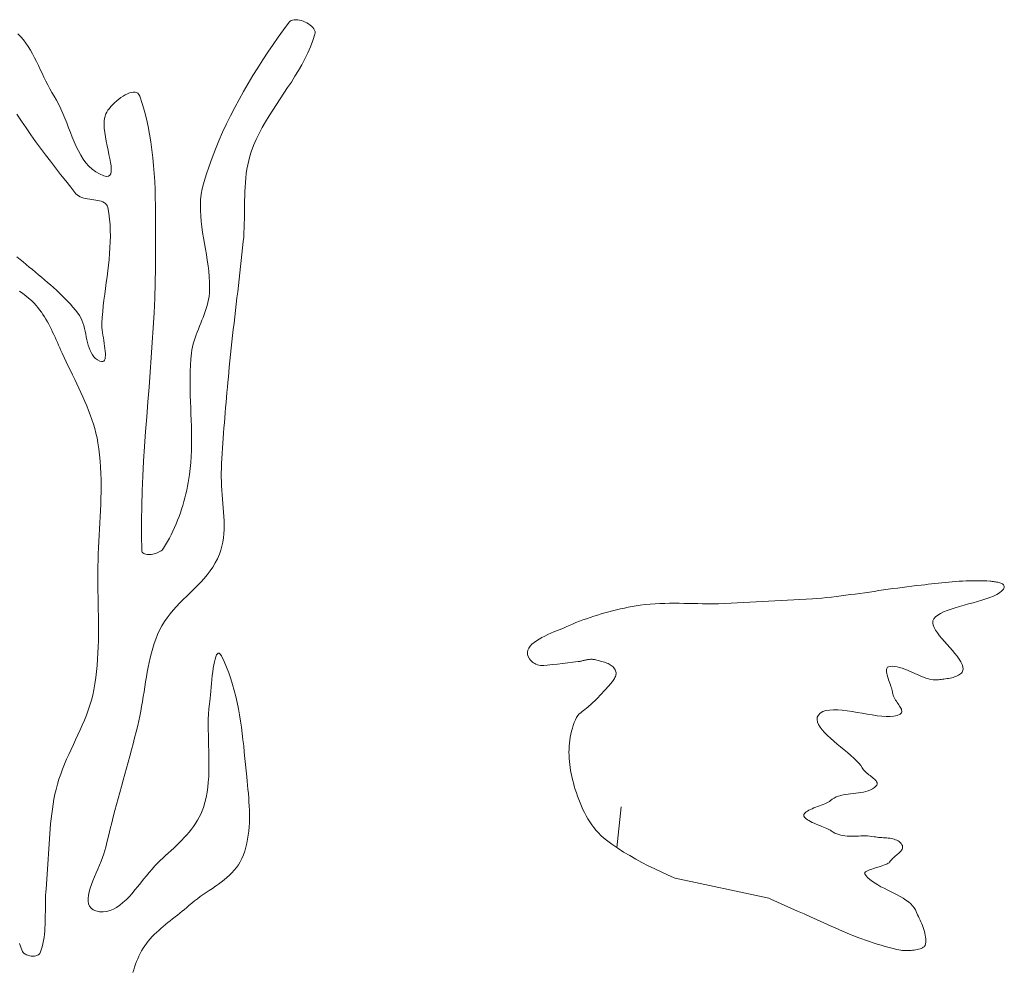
# Model space of a CAD drawing. Header units: inches. Extents: x -12 to 23, y -13.2 to 21.7.
# Tile 26 of 75: x 2.1 to 6.2, y -5.3 to -1.3. Entities that reach past the tile are written whole.
import ezdxf

# ---------------------------------------------------------------- set-up
doc = ezdxf.new("R2010")
doc.units = ezdxf.units.IN
doc.header["$MEASUREMENT"] = 0
doc.layers.get('0').update_dxf_attribs({"lineweight": 0})

msp = doc.modelspace()

# ---------------------------------------------------------------- linework, layer by layer
at = {"color": 7, "linetype": 'Continuous', "lineweight": 0}
for p, q in [((4.31, -4.0352), (4.31, -4.0352)), ((4.4883, -4.1995), (4.4883, -4.1995))]:
    msp.add_line(p, q, dxfattribs=at)
at = {"color": 30, "linetype": 'Continuous', "lineweight": 0, "true_color": 0xff7e00}
msp.add_line((4.5953, -4.8105), (4.6134, -4.6379), dxfattribs=at)
at = {"color": 7, "linetype": 'Continuous', "lineweight": 0, "flags": 128}
for points in [[(2.053, -1.3576), (2.0649, -1.37), (2.0761, -1.3833), (2.0866, -1.3973), (2.0964, -1.412), (2.1058, -1.4272), (2.1147, -1.4429), (2.1232, -1.4589), (2.1315, -1.4753), (2.1395, -1.4918), (2.1475, -1.5085), (2.1553, -1.5253), (2.1632, -1.5419), (2.1713, -1.5585), (2.1795, -1.5748), (2.188, -1.5909), (2.1969, -1.6065), (2.2062, -1.6217), (2.2165, -1.639), (2.2261, -1.6572), (2.2351, -1.6761), (2.2436, -1.6957), (2.2517, -1.7156), (2.2597, -1.7359), (2.2675, -1.7562), (2.2753, -1.7765), (2.2833, -1.7967), (2.2916, -1.8164), (2.3003, -1.8357), (2.3095, -1.8542), (2.3193, -1.872), (2.33, -1.8888), (2.3416, -1.9044), (2.3542, -1.9187), (2.3679, -1.9316), (2.383, -1.9428), (2.3995, -1.9523), (2.4175, -1.9598), (2.4285, -1.9623), (2.4368, -1.9616), (2.4428, -1.9578), (2.4466, -1.9512), (2.4486, -1.9421), (2.4489, -1.9309), (2.4479, -1.9177), (2.4458, -1.9029), (2.4428, -1.8867), (2.4392, -1.8694), (2.4353, -1.8513), (2.4313, -1.8327), (2.4274, -1.8138), (2.4239, -1.7949), (2.4211, -1.7763), (2.4192, -1.7584), (2.4185, -1.7412), (2.4192, -1.7252), (2.4216, -1.7107), (2.4259, -1.6978), (2.4299, -1.6902), (2.4349, -1.6822), (2.4408, -1.6741), (2.4477, -1.666), (2.4552, -1.6578), (2.4633, -1.6499), (2.4719, -1.6422), (2.4809, -1.6349), (2.49, -1.6282), (2.4993, -1.622), (2.5085, -1.6167), (2.5176, -1.6122), (2.5264, -1.6087), (2.5348, -1.6063), (2.5426, -1.6051), (2.5498, -1.6053), (2.5563, -1.6069), (2.5618, -1.6101), (2.5663, -1.615), (2.5696, -1.6217), (2.5803, -1.6535), (2.5898, -1.6855), (2.5982, -1.7179), (2.6055, -1.7506), (2.6118, -1.7835), (2.6172, -1.8166), (2.6218, -1.8499), (2.6257, -1.8833), (2.6288, -1.917), (2.6313, -1.9507), (2.6332, -1.9845), (2.6347, -2.0184), (2.6357, -2.0524), (2.6364, -2.0864), (2.6369, -2.1204), (2.6371, -2.1543), (2.6372, -2.1883), (2.6372, -2.2221), (2.6372, -2.2558), (2.6373, -2.2895), (2.637, -2.3525), (2.6357, -2.4155), (2.6336, -2.4785), (2.6307, -2.5415), (2.6272, -2.6045), (2.6231, -2.6675), (2.6187, -2.7304), (2.614, -2.7934), (2.6091, -2.8563), (2.6041, -2.9193), (2.5992, -2.9822), (2.5945, -3.0452), (2.5902, -3.1081), (2.5862, -3.1711), (2.5828, -3.234), (2.5801, -3.297), (2.5781, -3.36), (2.577, -3.423), (2.577, -3.486), (2.5781, -3.549), (2.5788, -3.5533), (2.5804, -3.557), (2.5831, -3.5601), (2.5865, -3.5626), (2.5906, -3.5645), (2.5954, -3.5658), (2.6007, -3.5667), (2.6064, -3.567), (2.6124, -3.5669), (2.6187, -3.5663), (2.625, -3.5653), (2.6314, -3.5638), (2.6377, -3.562), (2.6438, -3.5598), (2.6497, -3.5573), (2.6551, -3.5545), (2.6601, -3.5514), (2.6645, -3.548), (2.6682, -3.5444), (2.6711, -3.5405), (2.6797, -3.5264), (2.6881, -3.512), (2.696, -3.4974), (2.7037, -3.4826), (2.7109, -3.4676), (2.7179, -3.4524), (2.7245, -3.4371), (2.7307, -3.4216), (2.7367, -3.4059), (2.7423, -3.3901), (2.7476, -3.3742), (2.7525, -3.3582), (2.7572, -3.3421), (2.7615, -3.3259), (2.7655, -3.3096), (2.7692, -3.2933), (2.7726, -3.277), (2.7757, -3.2606), (2.7785, -3.2442), (2.781, -3.2278), (2.7842, -3.2022), (2.7866, -3.1766), (2.7883, -3.1509), (2.7894, -3.1252), (2.7899, -3.0994), (2.79, -3.0736), (2.7896, -3.0478), (2.789, -3.022), (2.7882, -2.9961), (2.7873, -2.9702), (2.7863, -2.9443), (2.7853, -2.9184), (2.7845, -2.8926), (2.7839, -2.8667), (2.7836, -2.8409), (2.7837, -2.815), (2.7842, -2.7892), (2.7853, -2.7635), (2.787, -2.7378), (2.7894, -2.7121), (2.7912, -2.699), (2.7937, -2.6861), (2.7968, -2.6733), (2.8004, -2.6605), (2.8045, -2.6479), (2.8089, -2.6353), (2.8136, -2.6228), (2.8186, -2.6103), (2.8236, -2.5979), (2.8287, -2.5854), (2.8338, -2.573), (2.8388, -2.5606), (2.8436, -2.5481), (2.8481, -2.5356), (2.8523, -2.523), (2.8561, -2.5103), (2.8594, -2.4975), (2.8621, -2.4847), (2.8642, -2.4717), (2.8655, -2.4585), (2.8665, -2.4353), (2.8663, -2.4119), (2.865, -2.3885), (2.8628, -2.365), (2.86, -2.3415), (2.8566, -2.318), (2.8527, -2.2944), (2.8487, -2.2709), (2.8445, -2.2474), (2.8405, -2.2239), (2.8367, -2.2004), (2.8333, -2.177), (2.8305, -2.1537), (2.8284, -2.1304), (2.8272, -2.1073), (2.827, -2.0843), (2.8281, -2.0614), (2.8305, -2.0386), (2.8345, -2.016), (2.8401, -1.9936), (2.8515, -1.9566), (2.8639, -1.9198), (2.877, -1.8833), (2.8911, -1.8471), (2.9059, -1.8112), (2.9216, -1.7755), (2.938, -1.7402), (2.9551, -1.7051), (2.9728, -1.6704), (2.9912, -1.636), (3.0103, -1.6018), (3.0299, -1.568), (3.05, -1.5345), (3.0707, -1.5013), (3.0919, -1.4684), (3.1134, -1.4358), (3.1355, -1.4036), (3.1578, -1.3717), (3.1806, -1.3401), (3.2036, -1.3089), (3.2078, -1.3046), (3.2129, -1.3014), (3.2188, -1.2993), (3.2254, -1.2981), (3.2326, -1.2978), (3.2401, -1.2983), (3.248, -1.2996), (3.256, -1.3017), (3.264, -1.3044), (3.2719, -1.3076), (3.2795, -1.3115), (3.2867, -1.3157), (3.2933, -1.3205), (3.2993, -1.3255), (3.3045, -1.3308), (3.3087, -1.3364), (3.3119, -1.3421), (3.3138, -1.3479), (3.3144, -1.3538), (3.3135, -1.3596), (3.3048, -1.3866), (3.2947, -1.4129), (3.2834, -1.4387), (3.2709, -1.4641), (3.2576, -1.489), (3.2434, -1.5136), (3.2285, -1.538), (3.2132, -1.5621), (3.1975, -1.5861), (3.1816, -1.6101), (3.1656, -1.634), (3.1497, -1.6579), (3.134, -1.6819), (3.1187, -1.7061), (3.1039, -1.7306), (3.0898, -1.7553), (3.0765, -1.7804), (3.0642, -1.8059), (3.053, -1.8319), (3.043, -1.8584), (3.0372, -1.8765), (3.0323, -1.8948), (3.0282, -1.9133), (3.0247, -1.932), (3.022, -1.9507), (3.0198, -1.9696), (3.0181, -1.9887), (3.0168, -2.0078), (3.0159, -2.0269), (3.0153, -2.0462), (3.0149, -2.0655), (3.0147, -2.0848), (3.0145, -2.1041), (3.0143, -2.1235), (3.0141, -2.1428), (3.0137, -2.1621), (3.0131, -2.1814), (3.0122, -2.2006), (3.0109, -2.2197), (3.0092, -2.2388), (3.0064, -2.2654), (3.0036, -2.292), (3.0007, -2.3187), (2.9977, -2.3453), (2.9947, -2.3719), (2.9917, -2.3985), (2.9886, -2.4252), (2.9855, -2.4518), (2.9824, -2.4784), (2.9793, -2.505), (2.9761, -2.5316), (2.973, -2.5582), (2.97, -2.5848), (2.9669, -2.6115), (2.964, -2.6381), (2.961, -2.6647), (2.9582, -2.6913), (2.9554, -2.718), (2.9526, -2.7446), (2.95, -2.7713), (2.948, -2.7928), (2.9459, -2.8143), (2.9439, -2.8359), (2.9419, -2.8574), (2.94, -2.8789), (2.9381, -2.9005), (2.9362, -2.922), (2.9343, -2.9436), (2.9325, -2.9651), (2.9308, -2.9867), (2.9291, -3.0082), (2.9274, -3.0298), (2.9258, -3.0514), (2.9243, -3.0729), (2.9228, -3.0945), (2.9213, -3.1161), (2.92, -3.1376), (2.9186, -3.1592), (2.9174, -3.1808), (2.9162, -3.2024), (2.9156, -3.2206), (2.9156, -3.2389), (2.9161, -3.2573), (2.917, -3.2758), (2.9183, -3.2943), (2.9197, -3.3129), (2.9213, -3.3315), (2.9229, -3.35), (2.9245, -3.3686), (2.9258, -3.3871), (2.9269, -3.4055), (2.9276, -3.4239), (2.9278, -3.4422), (2.9275, -3.4603), (2.9264, -3.4784), (2.9247, -3.4962), (2.922, -3.5139), (2.9183, -3.5315), (2.9136, -3.5488), (2.9078, -3.5659), (2.8997, -3.5846), (2.8904, -3.6025), (2.8799, -3.6198), (2.8683, -3.6364), (2.8558, -3.6525), (2.8426, -3.6682), (2.8287, -3.6835), (2.8143, -3.6985), (2.7996, -3.7134), (2.7847, -3.7281), (2.7697, -3.7428), (2.7547, -3.7575), (2.74, -3.7724), (2.7256, -3.7875), (2.7117, -3.8029), (2.6984, -3.8186), (2.6859, -3.8349), (2.6742, -3.8516), (2.6636, -3.869), (2.6542, -3.8871), (2.6456, -3.906), (2.638, -3.9253), (2.631, -3.9447), (2.6248, -3.9645), (2.6191, -3.9844), (2.6141, -4.0045), (2.6094, -4.0248), (2.6052, -4.0452), (2.6014, -4.0658), (2.5978, -4.0864), (2.5944, -4.1071), (2.5911, -4.1279), (2.5879, -4.1487), (2.5847, -4.1695), (2.5814, -4.1902), (2.5779, -4.211), (2.5743, -4.2316), (2.5703, -4.2521), (2.5659, -4.2726), (2.5612, -4.2928), (2.5547, -4.3187), (2.5481, -4.3445), (2.5413, -4.3703), (2.5345, -4.3961), (2.5275, -4.4218), (2.5205, -4.4475), (2.5135, -4.4732), (2.5064, -4.4989), (2.4993, -4.5246), (2.4922, -4.5503), (2.4852, -4.5761), (2.4781, -4.6018), (2.4712, -4.6275), (2.4643, -4.6533), (2.4576, -4.679), (2.4509, -4.7049), (2.4444, -4.7307), (2.4381, -4.7566), (2.4319, -4.7825), (2.4259, -4.8085), (2.4223, -4.8223), (2.4175, -4.837), (2.4118, -4.8523), (2.4054, -4.8682), (2.3986, -4.8845), (2.3915, -4.9011), (2.3843, -4.9178), (2.3773, -4.9344), (2.3706, -4.9509), (2.3646, -4.967), (2.3593, -4.9827), (2.3551, -4.9978), (2.3521, -5.0121), (2.3505, -5.0255), (2.3506, -5.0379), (2.3526, -5.0491), (2.3567, -5.0589), (2.3631, -5.0673), (2.372, -5.074), (2.3837, -5.079), (2.3993, -5.0825), (2.4145, -5.0833), (2.4293, -5.0816), (2.4438, -5.0777), (2.458, -5.0718), (2.4718, -5.064), (2.4853, -5.0545), (2.4986, -5.0437), (2.5116, -5.0316), (2.5244, -5.0185), (2.5371, -5.0045), (2.5495, -4.99), (2.5618, -4.975), (2.574, -4.9599), (2.586, -4.9447), (2.598, -4.9297), (2.61, -4.9152), (2.6219, -4.9013), (2.6338, -4.8882), (2.6457, -4.8761), (2.6569, -4.8655), (2.6682, -4.8549), (2.6796, -4.8443), (2.6911, -4.8336), (2.7027, -4.8229), (2.7142, -4.8121), (2.7256, -4.8012), (2.7368, -4.7902), (2.7479, -4.779), (2.7587, -4.7676), (2.7691, -4.7561), (2.7792, -4.7443), (2.7889, -4.7323), (2.7981, -4.72), (2.8068, -4.7074), (2.8149, -4.6945), (2.8223, -4.6813), (2.829, -4.6677), (2.835, -4.6538), (2.8401, -4.6394), (2.8463, -4.6184), (2.8514, -4.5971), (2.8554, -4.5757), (2.8585, -4.5541), (2.8608, -4.5324), (2.8624, -4.5105), (2.8633, -4.4885), (2.8637, -4.4664), (2.8637, -4.4442), (2.8634, -4.422), (2.8628, -4.3997), (2.8622, -4.3773), (2.8615, -4.355), (2.861, -4.3327), (2.8606, -4.3104), (2.8606, -4.2881), (2.8609, -4.2659), (2.8618, -4.2438), (2.8633, -4.2218), (2.8655, -4.1999), (2.8667, -4.1886), (2.868, -4.1757), (2.8694, -4.1615), (2.8709, -4.1462), (2.8724, -4.1302), (2.8741, -4.1138), (2.8759, -4.0972), (2.8778, -4.0807), (2.8798, -4.0646), (2.882, -4.0492), (2.8844, -4.0348), (2.887, -4.0216), (2.8898, -4.0101), (2.8928, -4.0003), (2.8961, -3.9928), (2.8996, -3.9876), (2.9033, -3.9852), (2.9073, -3.9857), (2.9116, -3.9896), (2.9162, -3.997), (2.9276, -4.0206), (2.9381, -4.0445), (2.9476, -4.0689), (2.9563, -4.0935), (2.9641, -4.1185), (2.9712, -4.1437), (2.9777, -4.1692), (2.9834, -4.1949), (2.9886, -4.2208), (2.9933, -4.2469), (2.9976, -4.2731), (3.0014, -4.2994), (3.0048, -4.3258), (3.008, -4.3523), (3.0109, -4.3788), (3.0137, -4.4052), (3.0163, -4.4317), (3.0189, -4.4581), (3.0214, -4.4843), (3.024, -4.5105), (3.0257, -4.5279), (3.0275, -4.5453), (3.0292, -4.5629), (3.0308, -4.5806), (3.0323, -4.5984), (3.0335, -4.6162), (3.0345, -4.634), (3.0352, -4.6519), (3.0356, -4.6696), (3.0356, -4.6874), (3.0351, -4.7051), (3.0341, -4.7227), (3.0326, -4.7401), (3.0305, -4.7574), (3.0278, -4.7746), (3.0244, -4.7916), (3.0202, -4.8083), (3.0153, -4.8248), (3.0095, -4.8411), (3.0029, -4.8571), (2.9962, -4.8704), (2.9886, -4.883), (2.9802, -4.8949), (2.971, -4.9063), (2.961, -4.9172), (2.9505, -4.9275), (2.9393, -4.9375), (2.9277, -4.9471), (2.9157, -4.9565), (2.9034, -4.9655), (2.8908, -4.9744), (2.878, -4.9832), (2.8651, -4.9919), (2.8523, -5.0006), (2.8394, -5.0094), (2.8267, -5.0182), (2.8143, -5.0272), (2.8021, -5.0364), (2.7902, -5.0459), (2.7788, -5.0557), (2.7693, -5.0641), (2.7596, -5.0724), (2.7497, -5.0805), (2.7397, -5.0886), (2.7297, -5.0966), (2.7196, -5.1045), (2.7094, -5.1125), (2.6993, -5.1204), (2.6893, -5.1284), (2.6793, -5.1365), (2.6695, -5.1446), (2.6597, -5.1529), (2.6502, -5.1613), (2.6408, -5.17), (2.6317, -5.1788), (2.6229, -5.1878), (2.6143, -5.1971), (2.6061, -5.2067), (2.5982, -5.2167), (2.5908, -5.2269), (2.5839, -5.2373), (2.5776, -5.248), (2.5718, -5.259), (2.5664, -5.2702), (2.5614, -5.2816), (2.5567, -5.2932), (2.5523, -5.305), (2.5482, -5.3168), (2.5442, -5.3288), (2.5404, -5.3408)], [(2.0487, -2.3036), (2.0625, -2.3148), (2.0752, -2.3257), (2.0881, -2.3365), (2.101, -2.3472), (2.1139, -2.358), (2.1269, -2.3687), (2.1398, -2.3795), (2.1527, -2.3903), (2.1656, -2.4012), (2.1783, -2.4122), (2.191, -2.4232), (2.2036, -2.4344), (2.216, -2.4457), (2.2282, -2.4571), (2.2403, -2.4687), (2.2522, -2.4805), (2.2638, -2.4926), (2.2752, -2.5048), (2.2863, -2.5173), (2.2971, -2.53), (2.3076, -2.5431), (2.314, -2.5523), (2.3195, -2.5622), (2.3242, -2.5728), (2.3283, -2.5839), (2.3318, -2.5954), (2.3349, -2.6073), (2.3378, -2.6194), (2.3404, -2.6315), (2.3429, -2.6437), (2.3455, -2.6557), (2.3483, -2.6675), (2.3514, -2.679), (2.3549, -2.6901), (2.3589, -2.7006), (2.3635, -2.7104), (2.3689, -2.7195), (2.3752, -2.7277), (2.3825, -2.7349), (2.3909, -2.741), (2.4006, -2.7459), (2.4073, -2.7479), (2.4128, -2.7479), (2.417, -2.746), (2.4202, -2.7423), (2.4224, -2.7371), (2.4237, -2.7305), (2.4242, -2.7226), (2.4241, -2.7137), (2.4234, -2.7039), (2.4223, -2.6934), (2.4208, -2.6824), (2.4191, -2.6709), (2.4172, -2.6593), (2.4153, -2.6475), (2.4135, -2.6359), (2.4118, -2.6246), (2.4104, -2.6137), (2.4095, -2.6034), (2.4089, -2.5939), (2.409, -2.5853), (2.4106, -2.5608), (2.4127, -2.5362), (2.4152, -2.5116), (2.418, -2.487), (2.4211, -2.4623), (2.4243, -2.4377), (2.4276, -2.413), (2.4309, -2.3884), (2.434, -2.3637), (2.4369, -2.3391), (2.4395, -2.3145), (2.4418, -2.2899), (2.4435, -2.2653), (2.4447, -2.2408), (2.4452, -2.2164), (2.4449, -2.192), (2.4438, -2.1676), (2.4417, -2.1434), (2.4386, -2.1192), (2.4344, -2.0951), (2.4323, -2.0884), (2.4291, -2.0827), (2.4248, -2.078), (2.4196, -2.0741), (2.4135, -2.0708), (2.4067, -2.0682), (2.3994, -2.0661), (2.3915, -2.0644), (2.3832, -2.063), (2.3747, -2.0618), (2.366, -2.0606), (2.3573, -2.0594), (2.3486, -2.0581), (2.3401, -2.0565), (2.3319, -2.0545), (2.3241, -2.0521), (2.3168, -2.0492), (2.3102, -2.0456), (2.3042, -2.0412), (2.2991, -2.0359), (2.2773, -2.0087), (2.2555, -1.9814), (2.2338, -1.9539), (2.2121, -1.9264), (2.1907, -1.8986), (2.1694, -1.8707), (2.1483, -1.8426), (2.1276, -1.8143), (2.1071, -1.7858), (2.0871, -1.7571), (2.0675, -1.728), (2.0484, -1.6987)], [(2.0599, -5.2173), (2.0709, -5.248), (2.0726, -5.2515), (2.0749, -5.2547), (2.0779, -5.2577), (2.0813, -5.2604), (2.0852, -5.2628), (2.0895, -5.2649), (2.0941, -5.2667), (2.0988, -5.2682), (2.1038, -5.2694), (2.1088, -5.2702), (2.1138, -5.2706), (2.1188, -5.2707), (2.1236, -5.2704), (2.1282, -5.2697), (2.1325, -5.2686), (2.1364, -5.267), (2.1399, -5.2651), (2.1429, -5.2627), (2.1452, -5.2598), (2.147, -5.2565), (2.1515, -5.2437), (2.1554, -5.2308), (2.1586, -5.2178), (2.1613, -5.2046), (2.1635, -5.1913), (2.1652, -5.1779), (2.1665, -5.1643), (2.1675, -5.1508), (2.1682, -5.1371), (2.1686, -5.1234), (2.1689, -5.1096), (2.169, -5.0958), (2.1691, -5.082), (2.1692, -5.0682), (2.1693, -5.0544), (2.1695, -5.0406), (2.1698, -5.0269), (2.1704, -5.0132), (2.1712, -4.9996), (2.1723, -4.986), (2.1743, -4.9648), (2.176, -4.9436), (2.1775, -4.9224), (2.1788, -4.9011), (2.1801, -4.8799), (2.1813, -4.8586), (2.1825, -4.8373), (2.1836, -4.816), (2.1849, -4.7947), (2.1862, -4.7735), (2.1877, -4.7522), (2.1894, -4.731), (2.1913, -4.7098), (2.1935, -4.6887), (2.196, -4.6676), (2.1988, -4.6466), (2.2021, -4.6257), (2.2058, -4.6048), (2.2099, -4.584), (2.2146, -4.5633), (2.2203, -4.5415), (2.2269, -4.5199), (2.2342, -4.4985), (2.2422, -4.4773), (2.2506, -4.4563), (2.2596, -4.4354), (2.2688, -4.4146), (2.2783, -4.3939), (2.288, -4.3733), (2.2977, -4.3526), (2.3073, -4.3319), (2.3168, -4.3112), (2.326, -4.2905), (2.3349, -4.2696), (2.3433, -4.2486), (2.3512, -4.2275), (2.3584, -4.2061), (2.3649, -4.1846), (2.3705, -4.1628), (2.3752, -4.1407), (2.3797, -4.1149), (2.3834, -4.089), (2.3866, -4.063), (2.3891, -4.037), (2.3911, -4.0109), (2.3925, -3.9848), (2.3936, -3.9586), (2.3943, -3.9323), (2.3946, -3.9061), (2.3947, -3.8798), (2.3945, -3.8534), (2.3942, -3.8271), (2.3938, -3.8008), (2.3933, -3.7744), (2.3928, -3.7481), (2.3924, -3.7217), (2.392, -3.6954), (2.3918, -3.6691), (2.3918, -3.6428), (2.3921, -3.6166), (2.3927, -3.5904), (2.3936, -3.5641), (2.3947, -3.5379), (2.396, -3.5116), (2.3974, -3.4852), (2.3988, -3.4589), (2.4003, -3.4326), (2.4017, -3.4063), (2.403, -3.38), (2.404, -3.3537), (2.4049, -3.3274), (2.4055, -3.3011), (2.4057, -3.2749), (2.4054, -3.2487), (2.4047, -3.2225), (2.4035, -3.1964), (2.4017, -3.1703), (2.3992, -3.1443), (2.3961, -3.1184), (2.3921, -3.0925), (2.3884, -3.0724), (2.3839, -3.0525), (2.3788, -3.0327), (2.373, -3.0132), (2.3668, -2.9937), (2.36, -2.9744), (2.3528, -2.9553), (2.3451, -2.9362), (2.3371, -2.9173), (2.3288, -2.8984), (2.3203, -2.8796), (2.3115, -2.8609), (2.3026, -2.8422), (2.2936, -2.8236), (2.2845, -2.805), (2.2754, -2.7865), (2.2664, -2.7679), (2.2574, -2.7493), (2.2486, -2.7307), (2.24, -2.7121), (2.235, -2.7011), (2.23, -2.6899), (2.2251, -2.6788), (2.2201, -2.6676), (2.2152, -2.6563), (2.2102, -2.6451), (2.2051, -2.6339), (2.1999, -2.6228), (2.1946, -2.6118), (2.1891, -2.6008), (2.1835, -2.5899), (2.1777, -2.5792), (2.1717, -2.5687), (2.1655, -2.5583), (2.159, -2.5481), (2.1522, -2.5381), (2.145, -2.5284), (2.1376, -2.5189), (2.1298, -2.5097), (2.1216, -2.5008), (2.1102, -2.4895), (2.0983, -2.4789), (2.0858, -2.4688), (2.073, -2.4592), (2.0598, -2.4501)]]:
    msp.add_lwpolyline(points, dxfattribs=at)
at = {"color": 7, "linetype": 'Continuous', "lineweight": 0}
msp.add_lwpolyline([(5.2393, -5.0247), (4.843, -4.9405), (4.8382, -4.9384), (4.8104, -4.9261), (4.7827, -4.9136), (4.7554, -4.9006), (4.7283, -4.8873), (4.7015, -4.8735), (4.6752, -4.8592), (4.6492, -4.8444), (4.6237, -4.8289), (4.5987, -4.8128), (4.5742, -4.7959), (4.5503, -4.7783), (4.5385, -4.7688), (4.5273, -4.7587), (4.5168, -4.7481), (4.5067, -4.737), (4.4972, -4.7254), (4.4883, -4.7134), (4.4798, -4.701), (4.4718, -4.6882), (4.4643, -4.6752), (4.4573, -4.6618), (4.4506, -4.6482), (4.4444, -4.6344), (4.4385, -4.6205), (4.433, -4.6064), (4.4279, -4.5922), (4.4231, -4.5779), (4.4185, -4.5637), (4.4143, -4.5494), (4.4103, -4.5352), (4.4066, -4.521), (4.4036, -4.5086), (4.4009, -4.496), (4.3985, -4.4834), (4.3964, -4.4706), (4.3947, -4.4577), (4.3934, -4.4448), (4.3924, -4.4318), (4.3918, -4.4188), (4.3917, -4.4058), (4.3919, -4.3928), (4.3925, -4.3798), (4.3936, -4.3669), (4.3951, -4.354), (4.3971, -4.3413), (4.3995, -4.3286), (4.4025, -4.3161), (4.4059, -4.3037), (4.4098, -4.2915), (4.4143, -4.2795), (4.4193, -4.2676), (4.4238, -4.2587), (4.4292, -4.2504), (4.4353, -4.2425), (4.4414, -4.238), (4.4475, -4.2334), (4.4536, -4.2287), (4.4596, -4.2239), (4.4656, -4.2191), (4.4715, -4.2142), (4.4773, -4.2092), (4.4831, -4.2041), (4.4888, -4.199), (4.4945, -4.1938), (4.5001, -4.1885), (4.5056, -4.1832), (4.5111, -4.1778), (4.5165, -4.1724), (4.5218, -4.1668), (4.5271, -4.1612), (4.5323, -4.1556), (4.5374, -4.1499), (4.5424, -4.1441), (4.5474, -4.1383), (4.5504, -4.1349), (4.5535, -4.1314), (4.5568, -4.1278), (4.5601, -4.1242), (4.5635, -4.1205), (4.5668, -4.1167), (4.5702, -4.1129), (4.5734, -4.109), (4.5765, -4.1051), (4.5794, -4.1011), (4.5821, -4.0971), (4.5846, -4.0931), (4.5867, -4.089), (4.5885, -4.085), (4.5898, -4.0808), (4.5908, -4.0767), (4.5912, -4.0726), (4.5912, -4.0684), (4.5905, -4.0643), (4.5893, -4.0601), (4.5873, -4.0556), (4.5848, -4.0514), (4.5819, -4.0475), (4.5786, -4.0439), (4.5749, -4.0406), (4.5709, -4.0375), (4.5666, -4.0347), (4.5621, -4.0321), (4.5574, -4.0298), (4.5524, -4.0276), (4.5473, -4.0256), (4.5421, -4.0238), (4.5368, -4.0221), (4.5314, -4.0205), (4.526, -4.0191), (4.5207, -4.0177), (4.5153, -4.0164), (4.5101, -4.0151), (4.5049, -4.0139), (4.4999, -4.0127), (4.4965, -4.012), (4.4931, -4.0115), (4.4896, -4.0112), (4.4862, -4.0111), (4.4827, -4.0112), (4.4792, -4.0115), (4.4757, -4.0119), (4.4722, -4.0124), (4.4687, -4.013), (4.4652, -4.0137), (4.4617, -4.0145), (4.4582, -4.0153), (4.4547, -4.0161), (4.4512, -4.017), (4.4477, -4.0178), (4.4442, -4.0186), (4.4406, -4.0193), (4.4371, -4.02), (4.4336, -4.0206), (4.4301, -4.0211), (4.4083, -4.0236), (4.3865, -4.0262), (4.3647, -4.0288), (4.3428, -4.0314), (4.321, -4.0339), (4.2992, -4.0365), (4.2846, -4.0382), (4.2772, -4.0381), (4.2702, -4.0375), (4.2636, -4.0363), (4.2574, -4.0347), (4.2516, -4.0325), (4.2462, -4.0298), (4.2411, -4.0267), (4.2364, -4.0231), (4.2319, -4.019), (4.2277, -4.0144), (4.2238, -4.0094), (4.2182, -3.9997), (4.2153, -3.9903), (4.2149, -3.9812), (4.2169, -3.9723), (4.221, -3.9638), (4.2269, -3.9556), (4.2344, -3.9476), (4.2434, -3.94), (4.2535, -3.9327), (4.2647, -3.9257), (4.2765, -3.919), (4.2889, -3.9126), (4.3015, -3.9066), (4.3142, -3.9009), (4.3267, -3.8955), (4.3389, -3.8905), (4.3504, -3.8858), (4.3611, -3.8815), (4.3708, -3.8775), (4.3791, -3.8739), (4.3929, -3.8678), (4.407, -3.8618), (4.4213, -3.8559), (4.4359, -3.8502), (4.4508, -3.8445), (4.4659, -3.8391), (4.4812, -3.8337), (4.4967, -3.8286), (4.5124, -3.8236), (4.5283, -3.8187), (4.5444, -3.8141), (4.5606, -3.8096), (4.5769, -3.8054), (4.5934, -3.8014), (4.61, -3.7976), (4.6266, -3.794), (4.6434, -3.7907), (4.6602, -3.7876), (4.6771, -3.7848), (4.694, -3.7823), (4.7154, -3.7795), (4.7365, -3.7774), (4.7573, -3.7758), (4.7779, -3.7746), (4.7983, -3.7739), (4.8186, -3.7735), (4.8387, -3.7734), (4.8588, -3.7736), (4.8787, -3.7739), (4.8987, -3.7743), (4.9186, -3.7747), (4.9386, -3.7752), (4.9587, -3.7755), (4.9789, -3.7757), (4.9992, -3.7757), (5.0197, -3.7755), (5.0268, -3.7753), (5.4249, -3.7543), (5.4432, -3.7534), (5.4644, -3.7518), (5.4859, -3.7497), (5.5063, -3.7474), (5.5266, -3.745), (5.5468, -3.7425), (5.5669, -3.7398), (5.5869, -3.7371), (5.6069, -3.7344), (5.6268, -3.7316), (5.6467, -3.7287), (5.6666, -3.7259), (5.6864, -3.723), (5.7063, -3.7201), (5.7262, -3.7172), (5.7461, -3.7144), (5.766, -3.7116), (5.786, -3.7089), (5.806, -3.7062), (5.8261, -3.7036), (5.8463, -3.7011), (5.8665, -3.6987), (5.8869, -3.6964), (5.9014, -3.6948), (5.9159, -3.6932), (5.9305, -3.6915), (5.9451, -3.6899), (5.9597, -3.6884), (5.9743, -3.6868), (5.9889, -3.6854), (6.0036, -3.684), (6.0182, -3.6827), (6.0329, -3.6815), (6.0476, -3.6805), (6.0622, -3.6796), (6.0769, -3.6789), (6.0915, -3.6783), (6.1062, -3.678), (6.1208, -3.6779), (6.1354, -3.678), (6.15, -3.6784), (6.1646, -3.6791), (6.1791, -3.68), (6.1836, -3.6804), (6.1882, -3.6808), (6.193, -3.6814), (6.1978, -3.682), (6.2026, -3.6827), (6.2074, -3.6836), (6.212, -3.6846), (6.2164, -3.6857), (6.2207, -3.687), (6.2246, -3.6884), (6.2282, -3.69), (6.2314, -3.6918), (6.2341, -3.6938), (6.2363, -3.6959), (6.238, -3.6982), (6.239, -3.7008), (6.2393, -3.7036), (6.2389, -3.7066), (6.2377, -3.7098), (6.2356, -3.7133), (6.2284, -3.7215), (6.2187, -3.7291), (6.2069, -3.7362), (6.1933, -3.7429), (6.1781, -3.7491), (6.1616, -3.755), (6.1439, -3.7606), (6.1256, -3.766), (6.1066, -3.7713), (6.0874, -3.7765), (6.0683, -3.7817), (6.0494, -3.787), (6.031, -3.7925), (6.0134, -3.7981), (5.9969, -3.804), (5.9817, -3.8103), (5.9682, -3.817), (5.9565, -3.8241), (5.9469, -3.8318), (5.9398, -3.8401), (5.9362, -3.8481), (5.9355, -3.857), (5.9374, -3.8667), (5.9415, -3.8771), (5.9477, -3.8881), (5.9555, -3.8996), (5.9646, -3.9115), (5.9747, -3.9237), (5.9856, -3.9362), (5.9969, -3.9488), (6.0082, -3.9614), (6.0193, -3.974), (6.0299, -3.9865), (6.0396, -3.9987), (6.0481, -4.0106), (6.0552, -4.0221), (6.0604, -4.033), (6.0636, -4.0434), (6.0643, -4.0531), (6.0623, -4.062), (6.0602, -4.0661), (6.0573, -4.0699), (6.0537, -4.0733), (6.0496, -4.0765), (6.0449, -4.0793), (6.0398, -4.0818), (6.0342, -4.0841), (6.0284, -4.0861), (6.0222, -4.0879), (6.0159, -4.0894), (6.0094, -4.0908), (6.0028, -4.0921), (5.9962, -4.0932), (5.9897, -4.0941), (5.9832, -4.095), (5.977, -4.0958), (5.971, -4.0965), (5.9653, -4.0971), (5.96, -4.0978), (5.9551, -4.0984), (5.9463, -4.099), (5.9371, -4.0983), (5.9273, -4.0967), (5.9171, -4.0941), (5.9066, -4.0908), (5.8957, -4.0869), (5.8847, -4.0825), (5.8734, -4.0777), (5.862, -4.0727), (5.8506, -4.0677), (5.8392, -4.0627), (5.8279, -4.0579), (5.8167, -4.0534), (5.8057, -4.0494), (5.795, -4.0461), (5.7846, -4.0434), (5.7746, -4.0416), (5.765, -4.0409), (5.7559, -4.0413), (5.7475, -4.043), (5.7441, -4.0446), (5.7417, -4.0471), (5.7402, -4.0505), (5.7394, -4.0547), (5.7393, -4.0596), (5.7398, -4.0651), (5.7407, -4.071), (5.7422, -4.0774), (5.744, -4.0841), (5.7461, -4.0911), (5.7483, -4.0981), (5.7507, -4.1053), (5.7532, -4.1124), (5.7556, -4.1193), (5.7579, -4.1261), (5.76, -4.1325), (5.7618, -4.1385), (5.7633, -4.1441), (5.7644, -4.1491), (5.7649, -4.1534), (5.7656, -4.1582), (5.767, -4.1633), (5.7691, -4.1684), (5.7716, -4.1736), (5.7746, -4.1788), (5.7779, -4.1841), (5.7814, -4.1894), (5.7849, -4.1946), (5.7885, -4.1997), (5.7919, -4.2048), (5.7951, -4.2098), (5.798, -4.2146), (5.8005, -4.2192), (5.8024, -4.2236), (5.8036, -4.2278), (5.8042, -4.2317), (5.8038, -4.2354), (5.8025, -4.2387), (5.8001, -4.2416), (5.7966, -4.2442), (5.7849, -4.2493), (5.7711, -4.2524), (5.7554, -4.2538), (5.7381, -4.2538), (5.7194, -4.2526), (5.6996, -4.2505), (5.679, -4.2475), (5.6577, -4.2441), (5.6361, -4.2404), (5.6145, -4.2367), (5.593, -4.2331), (5.5719, -4.23), (5.5516, -4.2276), (5.5322, -4.226), (5.5139, -4.2256), (5.4972, -4.2265), (5.4822, -4.229), (5.4691, -4.2334), (5.4583, -4.2398), (5.45, -4.2485), (5.4456, -4.2575), (5.4444, -4.2672), (5.4461, -4.2774), (5.4505, -4.2881), (5.4572, -4.2992), (5.4659, -4.3106), (5.4764, -4.3223), (5.4884, -4.3342), (5.5015, -4.3463), (5.5155, -4.3585), (5.53, -4.3707), (5.5447, -4.3829), (5.5594, -4.3951), (5.5738, -4.407), (5.5875, -4.4188), (5.6003, -4.4303), (5.6118, -4.4415), (5.6218, -4.4523), (5.63, -4.4626), (5.636, -4.4725), (5.6385, -4.4767), (5.6418, -4.4809), (5.6456, -4.4851), (5.6499, -4.4892), (5.6545, -4.4932), (5.6594, -4.4972), (5.6644, -4.5011), (5.6695, -4.505), (5.6746, -4.5088), (5.6794, -4.5126), (5.684, -4.5164), (5.6882, -4.5201), (5.6919, -4.5237), (5.695, -4.5274), (5.6974, -4.531), (5.699, -4.5345), (5.6997, -4.5381), (5.6993, -4.5416), (5.6978, -4.5451), (5.6951, -4.5485), (5.6877, -4.5553), (5.6795, -4.5609), (5.6707, -4.5655), (5.6613, -4.5693), (5.6515, -4.5723), (5.6413, -4.5747), (5.6308, -4.5766), (5.6201, -4.5781), (5.6092, -4.5794), (5.5982, -4.5805), (5.5872, -4.5817), (5.5763, -4.5829), (5.5656, -4.5844), (5.555, -4.5862), (5.5448, -4.5886), (5.5349, -4.5915), (5.5255, -4.5952), (5.5166, -4.5998), (5.5083, -4.6053), (5.5007, -4.6119), (5.498, -4.6141), (5.4941, -4.6165), (5.4893, -4.6189), (5.4836, -4.6215), (5.4772, -4.6241), (5.4702, -4.6269), (5.4627, -4.6298), (5.455, -4.6327), (5.4471, -4.6358), (5.4392, -4.6389), (5.4313, -4.6421), (5.4237, -4.6453), (5.4165, -4.6486), (5.4099, -4.6519), (5.4038, -4.6553), (5.3986, -4.6588), (5.3942, -4.6622), (5.391, -4.6657), (5.3889, -4.6692), (5.3882, -4.6727), (5.3889, -4.6766), (5.391, -4.6805), (5.3943, -4.6843), (5.3987, -4.6882), (5.404, -4.692), (5.4101, -4.6957), (5.417, -4.6994), (5.4243, -4.7031), (5.4321, -4.7066), (5.4401, -4.7101), (5.4483, -4.7136), (5.4564, -4.7169), (5.4644, -4.7201), (5.4721, -4.7232), (5.4794, -4.7261), (5.4862, -4.729), (5.4923, -4.7316), (5.4975, -4.7342), (5.5018, -4.7365), (5.505, -4.7387), (5.5123, -4.7441), (5.5199, -4.7485), (5.5279, -4.7522), (5.5363, -4.7551), (5.5449, -4.7574), (5.5537, -4.7591), (5.5628, -4.7602), (5.5721, -4.761), (5.5815, -4.7614), (5.5911, -4.7615), (5.6007, -4.7614), (5.6104, -4.7612), (5.6202, -4.761), (5.6299, -4.7607), (5.6396, -4.7606), (5.6493, -4.7606), (5.6589, -4.7609), (5.6683, -4.7616), (5.6776, -4.7626), (5.6867, -4.7641), (5.6928, -4.7652), (5.6992, -4.766), (5.7057, -4.7667), (5.7124, -4.7673), (5.7192, -4.7678), (5.726, -4.7683), (5.7328, -4.7688), (5.7396, -4.7693), (5.7463, -4.77), (5.753, -4.7708), (5.7595, -4.7719), (5.7658, -4.7732), (5.7719, -4.7747), (5.7777, -4.7767), (5.7832, -4.779), (5.7884, -4.7817), (5.7932, -4.7849), (5.7976, -4.7887), (5.8016, -4.793), (5.805, -4.7979), (5.8069, -4.8018), (5.8078, -4.8056), (5.8079, -4.8094), (5.8071, -4.8131), (5.8057, -4.8168), (5.8036, -4.8205), (5.801, -4.8241), (5.7979, -4.8277), (5.7944, -4.8314), (5.7906, -4.835), (5.7865, -4.8386), (5.7823, -4.8422), (5.778, -4.8458), (5.7737, -4.8495), (5.7695, -4.8531), (5.7654, -4.8568), (5.7616, -4.8605), (5.758, -4.8643), (5.7549, -4.8681), (5.7522, -4.8719), (5.75, -4.8743), (5.7466, -4.8767), (5.742, -4.8791), (5.7366, -4.8815), (5.7303, -4.884), (5.7234, -4.8864), (5.716, -4.8889), (5.7083, -4.8913), (5.6925, -4.8962), (5.6847, -4.8987), (5.6773, -4.9011), (5.6703, -4.9036), (5.6639, -4.9061), (5.6583, -4.9086), (5.6536, -4.9111), (5.65, -4.9135), (5.6476, -4.916), (5.6465, -4.9185), (5.6471, -4.921), (5.6528, -4.9298), (5.6602, -4.9381), (5.6691, -4.9462), (5.6792, -4.954), (5.6905, -4.9615), (5.7026, -4.9688), (5.7154, -4.976), (5.7288, -4.983), (5.7426, -4.99), (5.7564, -4.997), (5.7703, -5.004), (5.7839, -5.011), (5.7971, -5.0181), (5.8097, -5.0254), (5.8215, -5.0329), (5.8323, -5.0406), (5.842, -5.0486), (5.8503, -5.057), (5.8571, -5.0657), (5.8621, -5.0748), (5.865, -5.0811), (5.8681, -5.0879), (5.8714, -5.0949), (5.8748, -5.1022), (5.8783, -5.1097), (5.8818, -5.1175), (5.8853, -5.1253), (5.8887, -5.1334), (5.8919, -5.1414), (5.895, -5.1496), (5.8978, -5.1577), (5.9003, -5.1659), (5.9024, -5.1739), (5.9041, -5.1819), (5.9054, -5.1897), (5.9061, -5.1973), (5.9063, -5.2047), (5.9058, -5.2119), (5.9047, -5.2188), (5.9028, -5.2253), (5.9012, -5.2282), (5.8987, -5.2309), (5.8954, -5.2333), (5.8914, -5.2356), (5.8867, -5.2376), (5.8815, -5.2394), (5.8758, -5.2411), (5.8698, -5.2425), (5.8634, -5.2437), (5.8569, -5.2448), (5.8503, -5.2457), (5.8436, -5.2463), (5.8371, -5.2469), (5.8307, -5.2472), (5.8245, -5.2474), (5.8187, -5.2474), (5.8134, -5.2473), (5.8085, -5.247), (5.8043, -5.2465), (5.8008, -5.2459), (5.7838, -5.2422), (5.7669, -5.2382), (5.7501, -5.2339), (5.7333, -5.2293), (5.7166, -5.2245), (5.6999, -5.2195), (5.6833, -5.2142), (5.6668, -5.2087), (5.6503, -5.203), (5.6339, -5.1971), (5.6176, -5.1911), (5.6013, -5.1848), (5.5851, -5.1784), (5.5689, -5.1718), (5.5528, -5.1651), (5.5368, -5.1582), (5.5208, -5.1513), (5.5049, -5.1442), (5.489, -5.137), (5.4733, -5.1297), (5.4454, -5.1169), (5.4174, -5.1043), (5.3892, -5.0917), (5.361, -5.0793), (5.3327, -5.0668), (5.3045, -5.0543), (5.2763, -5.0416), (5.2481, -5.0288), (5.2393, -5.0247)], close=True, dxfattribs=at)

doc.saveas('drawing.dxf')
